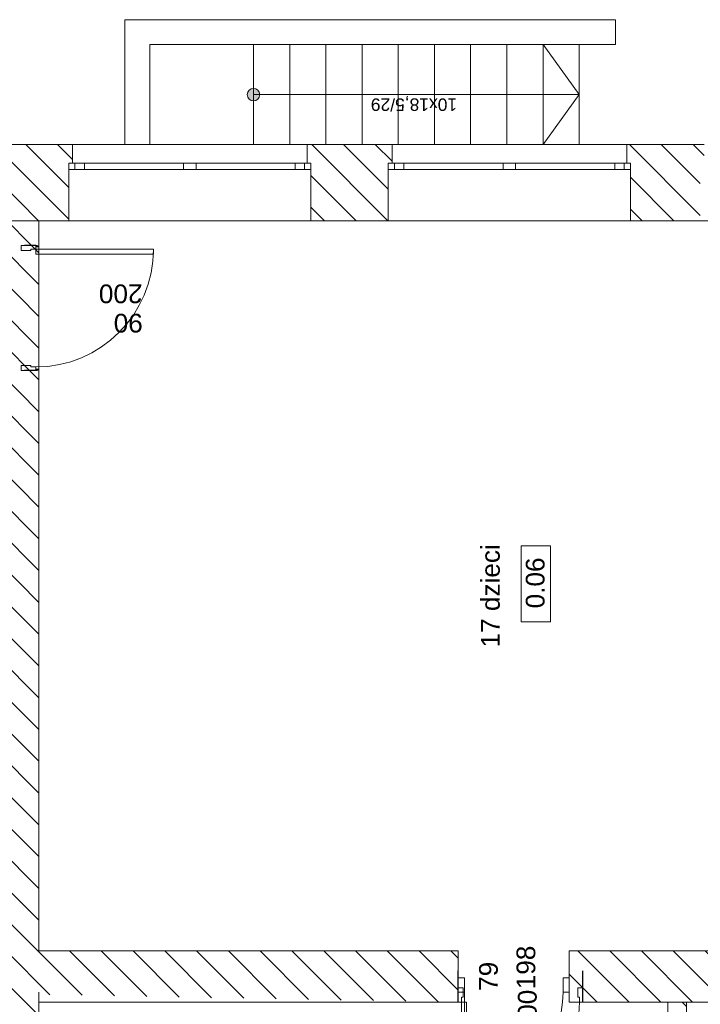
# Model space of a CAD drawing. Header units: millimetres. Extents: x -22315 to 39025, y -47720 to 770.
# Tile 16 of 28: x 14257 to 19710, y -30888 to -23000. Entities that reach past the tile are written whole.
import ezdxf

# ---------------------------------------------------------------- set-up
doc = ezdxf.new("R2010")
doc.units = ezdxf.units.MM
for name, color, linetype, lineweight in [('Nowe_220-A Ściany_Nr_pióra__27', 7, 'Continuous', 9), ('Nowe_830-G Teksty Etykiety_Nr_pióra__6', 7, 'Continuous', 9), ('Nowe_Drzwi ARCHICAD', 7, 'Continuous', 9), ('Nowe_Drzwi ARCHICAD_Nr_pióra__27', 7, 'Continuous', 9), ('Nowe_Drzwi ARCHICAD_Nr_pióra__3', 7, 'Continuous', 9), ('Nowe_Drzwi ARCHICAD_Nr_pióra__47', 7, 'Continuous', 9), ('Nowe_Drzwi ARCHICAD_Nr_pióra__6', 7, 'Continuous', 9), ('Nowe_Konstrukcja - Ściany zew', 7, 'Continuous', 9), ('Nowe_Konstrukcja - Ściany zew_Nr_pióra__27', 7, 'Continuous', 9), ('Nowe_Konstrukcja - Ściany zew_Nr_pióra__47', 7, 'Continuous', 9), ('poziom_1 (1)_4_2D - Ogólne_Nr_pióra__1_Nr_pióra__7', 7, 'Continuous', 9), ('poziom_1 (1)_4_2D - Ogólne_Nr_pióra__81_Nr_pióra__4', 7, 'Continuous', 9), ('poziom_1 (1)_4_Drzwi ArchiCAD_Nr_pióra__27_Nr_pióra__7', 7, 'Continuous', 9), ('poziom_1 (1)_4_Drzwi ArchiCAD_Nr_pióra__81_Nr_pióra__4', 7, 'Continuous', 9), ('poziom_1 (1)_4_Konstrukcja - Schody', 7, 'Continuous', 9), ('poziom_1 (1)_4_Konstrukcja - Schody_Nr_pióra__81_Nr_pióra__4', 7, 'Continuous', 9), ('poziom_1 (1)_4_Konstrukcja - Stropy_Nr_pióra__81_Nr_pióra__4', 7, 'Continuous', 9), ('poziom_1 (1)_4_Konstrukcja - Ściany zew_Nr_pióra__107_Nr_pióra__10', 7, 'Continuous', 9), ('poziom_1 (1)_4_Konstrukcja - Ściany zew_Nr_pióra__27_Nr_pióra__7', 7, 'Continuous', 9), ('poziom_1 (1)_4_Metryczki pomieszczeń ArchiCADa_Nr_pióra__6_Nr_pióra__5', 7, 'Continuous', 9), ('poziom_1 (1)_4_Okna ArchiCADa_Nr_pióra__101_Nr_pióra__252', 7, 'Continuous', 9), ('poziom_1 (1)_4_Okna ArchiCADa_Nr_pióra__27_Nr_pióra__7', 7, 'Continuous', 9), ('poziom_1 (1)_4_Okna ArchiCADa_Nr_pióra__81_Nr_pióra__4', 7, 'Continuous', 9), ('poziom_1 (1)_4_Znaczniki drzwi ArchiCADa_Nr_pióra__7_Nr_pióra__7', 7, 'Continuous', 9)]:
    doc.layers.add(name, color=color, linetype=linetype, lineweight=lineweight)
doc.styles.add('GENERATED_STYLE_1', font='arial.ttf')
doc.styles.add('GENERATED_STYLE_5', font='arial.ttf')
pattern_1 = [(135, (37205, -40790), (127.2792, 127.2792), [])]

# ---------------------------------------------------------------- blocks, each defined once
blk = doc.blocks.new('Drzwi 21_2')
at = {"layer": 'Nowe_Drzwi ARCHICAD_Nr_pióra__27', "color": 7, "linetype": 'Continuous', "lineweight": 25}
for p, q in [((-500, 0), (-500, -115)), ((-500, 0), (-500, -115)), ((500, 0), (500, -115)), ((500, 0), (500, -115)), ((-500, -115), (-500, -250)), ((500, -115), (500, -250))]:
    blk.add_line(p, q, dxfattribs=at)
at = {"layer": 'Nowe_Drzwi ARCHICAD_Nr_pióra__3', "color": 7, "linetype": 'Continuous', "lineweight": 13}
blk.add_arc((472, 0), 944, 90, 180, dxfattribs=at)
at = {"layer": 'Nowe_Drzwi ARCHICAD_Nr_pióra__6', "color": 7, "linetype": 'Continuous', "lineweight": 13}
for p, q in [((432, 0), (432, 944)), ((432, 944), (472, 944)), ((472, 944), (472, 0)), ((-472, 0), (-500, 0)), ((-500, 0), (-500, -115)), ((-472, -40), (-472, 0)), ((472, 0), (432, 0)), ((500, 0), (472, 0)), ((472, 0), (472, -40)), ((500, -115), (500, 0)), ((-460, -40), (-472, -40)), ((-460, -115), (-460, -40)), ((472, -40), (460, -40)), ((460, -40), (460, -115)), ((-500, -115), (-460, -115)), ((460, -115), (500, -115))]:
    blk.add_line(p, q, dxfattribs=at)
blk = doc.blocks.new('Drzwi 21_6')
at = {"layer": 'Nowe_Drzwi ARCHICAD_Nr_pióra__27', "color": 7, "linetype": 'Continuous', "lineweight": 25}
for p, q in [((-500, 0), (-500, -90)), ((-500, 0), (-500, -90)), ((500, 0), (500, -90)), ((500, 0), (500, -90))]:
    blk.add_line(p, q, dxfattribs=at)
at = {"layer": 'Nowe_Drzwi ARCHICAD_Nr_pióra__3', "color": 7, "linetype": 'Continuous', "lineweight": 13}
blk.add_arc((472, 0), 944, 90, 180, dxfattribs=at)
at = {"layer": 'Nowe_Drzwi ARCHICAD_Nr_pióra__47', "color": 7, "linetype": 'Continuous', "lineweight": 15}
for p, q in [((-500, 25), (-490, 25)), ((-490, 0), (-490, 25)), ((500, 25), (490, 25)), ((490, 0), (490, 25)), ((-500, -90), (-500, -105)), ((-500, -90), (-500, -105)), ((-500, -105), (-500, -115)), ((-500, -105), (-500, -115)), ((500, -90), (500, -105)), ((500, -90), (500, -105)), ((500, -105), (500, -115)), ((500, -105), (500, -115))]:
    blk.add_line(p, q, dxfattribs=at)
at = {"layer": 'Nowe_Drzwi ARCHICAD_Nr_pióra__6', "color": 7, "linetype": 'Continuous', "lineweight": 13}
for p, q in [((432, 0), (432, 944)), ((432, 944), (472, 944)), ((472, 944), (472, 0)), ((-472, 0), (-500, 0)), ((-500, 0), (-500, -115)), ((-472, -40), (-472, 0)), ((472, 0), (432, 0)), ((500, 0), (472, 0)), ((472, 0), (472, -40)), ((500, -115), (500, 0)), ((-460, -40), (-472, -40)), ((-460, -115), (-460, -40)), ((472, -40), (460, -40)), ((460, -40), (460, -115)), ((-500, -115), (-460, -115)), ((460, -115), (500, -115))]:
    blk.add_line(p, q, dxfattribs=at)

msp = doc.modelspace()

# ---------------------------------------------------------------- hatches: boundary and pattern name
at = {"layer": 'Nowe_Konstrukcja - Ściany zew', "linetype": 'ByBlock'}
for points in [[(14410, -24810), (14400, -24810), (14385, -24810), (14385, -24820), (14410, -24820)], [(14410, -25800), (14385, -25800), (14385, -25810), (14400, -25810), (14410, -25810)]]:
    msp.add_hatch(color=256, dxfattribs=at).paths.add_polyline_path(points)
at = {"layer": 'poziom_1 (1)_4_Konstrukcja - Schody', "linetype": 'ByBlock'}
msp.add_hatch(color=256, dxfattribs=at).paths.add_polyline_path([(16180, -23600), (16179.3, -23591.8), (16177.3, -23583.8), (16174, -23576.2), (16169.5, -23569.3), (16163.9, -23563.2), (16157.3, -23558.1), (16150.1, -23554.2), (16142.3, -23551.5), (16134.1, -23550.2), (16125.9, -23550.2), (16117.7, -23551.5), (16109.9, -23554.2), (16102.7, -23558.1), (16096.1, -23563.2), (16090.5, -23569.3), (16086, -23576.2), (16082.7, -23583.8), (16080.7, -23591.8), (16080, -23600), (16080.7, -23608.2), (16082.7, -23616.2), (16086, -23623.8), (16090.5, -23630.7), (16096.1, -23636.8), (16102.7, -23641.9), (16109.9, -23645.8), (16117.7, -23648.5), (16125.9, -23649.8), (16134.1, -23649.8), (16142.3, -23648.5), (16150.1, -23645.8), (16157.3, -23641.9), (16163.9, -23636.8), (16169.5, -23630.7), (16174, -23623.8), (16177.3, -23616.2), (16179.3, -23608.2)])
at = {"layer": 'poziom_1 (1)_4_Konstrukcja - Ściany zew_Nr_pióra__107_Nr_pióra__10', "linetype": 'ByBlock'}
h = msp.add_hatch(dxfattribs=at)
h.set_pattern_fill('BLOCZKI_CERAMICZNE_0004', color=256, angle=270, style=0, pattern_type=2)
h.set_pattern_definition(pattern_1)
h.paths.add_polyline_path([(14410, -30460), (14410, -24000), (13910, -24000), (13910, -30460)])
h = msp.add_hatch(dxfattribs=at)
h.set_pattern_fill('BLOCZKI_CERAMICZNE_0004', color=256, angle=270, style=0, pattern_type=2)
h.set_pattern_definition(pattern_1)
h.paths.add_polyline_path([(14410, -24610), (14650, -24610), (14650, -24150), (14680, -24150), (14680, -24000), (14410, -24000)])
h = msp.add_hatch(dxfattribs=at)
h.set_pattern_fill('BLOCZKI_CERAMICZNE_0004', color=256, angle=270, style=0, pattern_type=2)
h.set_pattern_definition(pattern_1)
h.paths.add_polyline_path([(17210, -24610), (17210, -24150), (17240, -24150), (17240, -24000), (16560, -24000), (16560, -24150), (16590, -24150), (16590, -24610)])
h = msp.add_hatch(dxfattribs=at)
h.set_pattern_fill('BLOCZKI_CERAMICZNE_0004', color=256, angle=270, style=0, pattern_type=2)
h.set_pattern_definition(pattern_1)
h.paths.add_polyline_path([(19150, -24610), (19710, -24610), (19710, -24150), (19740, -24150), (19740, -24000), (19120, -24000), (19120, -24150), (19150, -24150)])
h = msp.add_hatch(dxfattribs=at)
h.set_pattern_fill('BLOCZKI_CERAMICZNE_0004', color=256, angle=270, style=0, pattern_type=2)
h.set_pattern_definition(pattern_1)
h.paths.add_polyline_path([(13340, -30790), (17770, -30870), (17770, -30460), (13340, -30460)])
h = msp.add_hatch(dxfattribs=at)
h.set_pattern_fill('BLOCZKI_CERAMICZNE_0004', color=256, angle=270, style=0, pattern_type=2)
h.set_pattern_definition(pattern_1)
h.paths.add_polyline_path([(18660, -30870), (22980, -30870), (22980, -30460), (18660, -30460)])
h = msp.add_hatch(dxfattribs=at)
h.set_pattern_fill('BLOCZKI_CERAMICZNE_0004', color=256, angle=270, style=0, pattern_type=2)
h.set_pattern_definition(pattern_1)
h.paths.add_polyline_path([(14410, -31450), (14410, -30790), (13940, -30790), (13940, -31450)])
h = msp.add_hatch(dxfattribs=at)
h.set_pattern_fill('BLOCZKI_CERAMICZNE_0004', color=256, angle=270, style=0, pattern_type=2)
h.set_pattern_definition([(135, (29555, -37041.79), (127.2792, 127.2792), [])])
h.paths.add_polyline_path([(19600, -31660), (19600, -30870), (19450, -30870), (19450, -31660)])

# ---------------------------------------------------------------- linework, layer by layer
at = {"layer": 'Nowe_220-A Ściany_Nr_pióra__27', "linetype": 'ByBlock'}
for p, q in [((17770, -30755), (17770, -30620)), ((18770, -30755), (18770, -30620)), ((17770, -30870), (17770, -30755)), ((18770, -30870), (18770, -30755))]:
    msp.add_line(p, q, dxfattribs=at)
at = {"layer": 'Nowe_Konstrukcja - Ściany zew_Nr_pióra__27', "linetype": 'ByBlock'}
for p, q in [((14385, -24810), (14295, -24810)), ((14385, -25810), (14295, -25810))]:
    msp.add_line(p, q, dxfattribs=at)
at = {"layer": 'Nowe_Konstrukcja - Ściany zew_Nr_pióra__47', "linetype": 'ByBlock'}
for p, q in [((14280, -24810), (14270, -24810)), ((14295, -24810), (14280, -24810)), ((14385, -24810), (14385, -24820)), ((14400, -24810), (14385, -24810)), ((14385, -24820), (14410, -24820)), ((14410, -24810), (14410, -24820)), ((14280, -25810), (14270, -25810)), ((14295, -25810), (14280, -25810)), ((14385, -25800), (14410, -25800)), ((14385, -25810), (14385, -25800)), ((14400, -25810), (14385, -25810)), ((14410, -25810), (14410, -25800))]:
    msp.add_line(p, q, dxfattribs=at)
at = {"layer": 'poziom_1 (1)_4_2D - Ogólne_Nr_pióra__1_Nr_pióra__7', "linetype": 'ByBlock'}
msp.add_line((19600, -30870), (19600, -31660), dxfattribs=at)
at = {"layer": 'poziom_1 (1)_4_2D - Ogólne_Nr_pióra__81_Nr_pióra__4', "linetype": 'ByBlock', "flags": 128}
msp.add_lwpolyline([(19030, -23000), (19030, -23200), (15300, -23200), (15300, -24000), (15100, -24000), (15100, -23000)], close=True, dxfattribs=at)
at = {"layer": 'poziom_1 (1)_4_Drzwi ArchiCAD_Nr_pióra__27_Nr_pióra__7', "linetype": 'ByBlock'}
for p, q in [((17770, -30790), (17770, -30675)), ((18660, -30790), (18660, -30675))]:
    msp.add_line(p, q, dxfattribs=at)
at = {"layer": 'poziom_1 (1)_4_Drzwi ArchiCAD_Nr_pióra__81_Nr_pióra__4', "linetype": 'ByBlock'}
for p, q in [((17820, -30675), (17770, -30675)), ((17770, -30675), (17770, -30790)), ((17820, -30790), (17820, -30675)), ((18660, -30675), (18610, -30675)), ((18610, -30675), (18610, -30790)), ((18660, -30790), (18660, -30675)), ((17770, -30790), (17820, -30790)), ((17820, -30790), (17820, -31580)), ((18610, -30790), (18660, -30790))]:
    msp.add_line(p, q, dxfattribs=at)
msp.add_arc((17820, -30790), 790, 270, 0, dxfattribs=at)
at = {"layer": 'poziom_1 (1)_4_Konstrukcja - Schody_Nr_pióra__81_Nr_pióra__4', "linetype": 'ByBlock'}
for p, q in [((16130, -23200), (18740, -23200)), ((16130, -23200), (16130, -24000)), ((16130, -23200), (16130, -24000)), ((16420, -23200), (16420, -24000)), ((16710, -23200), (16710, -24000)), ((17000, -23200), (17000, -24000)), ((17290, -23200), (17290, -24000)), ((17580, -23200), (17580, -24000)), ((17870, -23200), (17870, -24000)), ((18160, -23200), (18160, -24000)), ((18450, -23200), (18450, -24000)), ((18740, -23600), (18450, -23200)), ((18740, -23200), (18740, -24000)), ((18740, -23200), (18740, -24000)), ((16130, -23600), (18740, -23600)), ((18740, -23600), (18450, -24000)), ((16130, -24000), (18740, -24000))]:
    msp.add_line(p, q, dxfattribs=at)
msp.add_circle((16130, -23600), 50, dxfattribs=at)
at = {"layer": 'poziom_1 (1)_4_Konstrukcja - Stropy_Nr_pióra__81_Nr_pióra__4', "linetype": 'ByBlock', "flags": 128}
msp.add_lwpolyline([(4990, -40180), (4990, -34220), (5100, -34220), (5100, -30460), (2280, -30460), (2280, -24610), (22520, -24610), (22520, -29190), (23090, -29190), (30970, -29190), (30970, -30455), (30970, -30855), (33175, -30855), (33175, -34220), (36595, -34220), (36595, -40180)], close=True, dxfattribs=at)
at = {"layer": 'poziom_1 (1)_4_Konstrukcja - Ściany zew_Nr_pióra__27_Nr_pióra__7', "linetype": 'ByBlock'}
for p, q in [((14680, -24000), (14680, -24150)), ((16560, -24000), (16560, -24150)), ((17240, -24000), (17240, -24150)), ((19120, -24000), (19120, -24150)), ((14680, -24150), (14650, -24150)), ((14650, -24150), (14650, -24200)), ((14650, -24200), (14650, -24610)), ((16560, -24150), (16590, -24150)), ((16590, -24150), (16590, -24200)), ((16590, -24200), (16590, -24610)), ((17240, -24150), (17210, -24150)), ((17210, -24150), (17210, -24200)), ((17210, -24200), (17210, -24610)), ((19120, -24150), (19150, -24150)), ((19150, -24150), (19150, -24200)), ((19150, -24200), (19150, -24610)), ((17770, -30675), (17770, -30460)), ((18660, -30675), (18660, -30460)), ((17770, -30870), (17770, -30675)), ((18660, -30870), (18660, -30675))]:
    msp.add_line(p, q, dxfattribs=at)
at = {"layer": 'poziom_1 (1)_4_Konstrukcja - Ściany zew_Nr_pióra__27_Nr_pióra__7', "linetype": 'ByBlock', "flags": 128}
for points in [[(14410, -24000), (13910, -24000)], [(14680, -24000), (14410, -24000)], [(17240, -24000), (16560, -24000)], [(19740, -24000), (19120, -24000)], [(14410, -24610), (14650, -24610)], [(14410, -30460), (14410, -24610)], [(16590, -24610), (17210, -24610)], [(19150, -24610), (19710, -24610)], [(17770, -30460), (14410, -30460)], [(21450, -30460), (18660, -30460)], [(14410, -31450), (14410, -30790)], [(14410, -30870), (17770, -30870)], [(18660, -30870), (22980, -30870)], [(19450, -31660), (19450, -30870)], [(19600, -31660), (19600, -30870)]]:
    msp.add_lwpolyline(points, dxfattribs=at)
at = {"layer": 'poziom_1 (1)_4_Metryczki pomieszczeń ArchiCADa_Nr_pióra__6_Nr_pióra__5', "linetype": 'ByBlock'}
for p, q in [((18274.6, -27824.5), (18274.6, -27214.5)), ((18274.6, -27214.5), (18510.3, -27214.5)), ((18510.3, -27214.5), (18510.3, -27824.5)), ((18510.3, -27824.5), (18274.6, -27824.5))]:
    msp.add_line(p, q, dxfattribs=at)
at = {"layer": 'poziom_1 (1)_4_Okna ArchiCADa_Nr_pióra__101_Nr_pióra__252', "linetype": 'ByBlock'}
for p, q in [((14650, -24150), (14775, -24150)), ((14775, -24200), (14650, -24200)), ((14775, -24150), (14775, -24200)), ((15570, -24200), (15570, -24150)), ((15570, -24150), (15620, -24150)), ((15620, -24200), (15570, -24200)), ((15620, -24150), (15670, -24150)), ((15670, -24200), (15620, -24200)), ((15670, -24150), (15670, -24200)), ((16465, -24200), (16465, -24150)), ((16465, -24150), (16590, -24150)), ((16590, -24200), (16465, -24200)), ((17210, -24150), (17335, -24150)), ((17335, -24200), (17210, -24200)), ((17335, -24150), (17335, -24200)), ((18130, -24200), (18130, -24150)), ((18130, -24150), (18180, -24150)), ((18180, -24200), (18130, -24200)), ((18180, -24150), (18230, -24150)), ((18230, -24200), (18180, -24200)), ((18230, -24150), (18230, -24200)), ((19025, -24200), (19025, -24150)), ((19025, -24150), (19150, -24150)), ((19150, -24200), (19025, -24200))]:
    msp.add_line(p, q, dxfattribs=at)
at = {"layer": 'poziom_1 (1)_4_Okna ArchiCADa_Nr_pióra__27_Nr_pióra__7', "linetype": 'ByBlock'}
for p, q in [((14650, -24150), (14650, -24200)), ((14680, -24150), (14650, -24150)), ((16560, -24150), (16590, -24150)), ((16590, -24150), (16590, -24200)), ((17210, -24150), (17210, -24200)), ((17240, -24150), (17210, -24150)), ((19120, -24150), (19150, -24150)), ((19150, -24150), (19150, -24200))]:
    msp.add_line(p, q, dxfattribs=at)
at = {"layer": 'poziom_1 (1)_4_Okna ArchiCADa_Nr_pióra__81_Nr_pióra__4', "linetype": 'ByBlock'}
for p, q in [((16560, -24000), (14680, -24000)), ((19120, -24000), (17240, -24000)), ((14700, -24150), (14700, -24200)), ((14775, -24150), (15570, -24150)), ((15570, -24200), (14775, -24200)), ((15670, -24150), (16465, -24150)), ((16465, -24200), (15670, -24200)), ((16540, -24150), (16540, -24200)), ((17260, -24150), (17260, -24200)), ((17335, -24150), (18130, -24150)), ((18130, -24200), (17335, -24200)), ((18230, -24150), (19025, -24150)), ((19025, -24200), (18230, -24200)), ((19100, -24150), (19100, -24200)), ((16590, -24610), (14650, -24610)), ((19150, -24610), (17210, -24610))]:
    msp.add_line(p, q, dxfattribs=at)

# ---------------------------------------------------------------- block references
at = {"layer": 'Nowe_Drzwi ARCHICAD', "linetype": 'ByBlock', "xscale": -1, "zscale": 1000, "rotation": 270}
msp.add_blockref('Drzwi 21_6', (14385, -25310), dxfattribs=at)
at = {"layer": 'Nowe_Drzwi ARCHICAD', "linetype": 'ByBlock', "zscale": 1000, "rotation": 180}
msp.add_blockref('Drzwi 21_2', (18270, -30870), dxfattribs=at)

# ---------------------------------------------------------------- texts
at = {"layer": 'Nowe_830-G Teksty Etykiety_Nr_pióra__6', "linetype": 'ByBlock', "style": 'GENERATED_STYLE_5'}
for s, rotation, p in [('200', 180, (15240.9, -25120.8)), ('90', 180, (15243.4, -25355.8)), ('17 dzieci', 90, (18103.2, -28028.8)), ('200', 90, (18398.9, -31120.4))]:
    msp.add_text(s, height=150, rotation=rotation, dxfattribs=at).set_placement(p)
at = {"layer": 'poziom_1 (1)_4_Konstrukcja - Schody_Nr_pióra__81_Nr_pióra__4', "linetype": 'ByBlock', "insert": (17761.6, -23671.5), "char_height": 100, "attachment_point": 4, "rotation": 180, "style": 'GENERATED_STYLE_1'}
msp.add_mtext('\\A1;10x18,5/29', dxfattribs=at)
at = {"layer": 'poziom_1 (1)_4_Metryczki pomieszczeń ArchiCADa_Nr_pióra__6_Nr_pióra__5', "linetype": 'ByBlock', "insert": (18311.9, -27715.8), "char_height": 150, "attachment_point": 1, "rotation": 90, "style": 'GENERATED_STYLE_1'}
msp.add_mtext('\\A1;0.06', dxfattribs=at)
at = {"layer": 'poziom_1 (1)_4_Znaczniki drzwi ArchiCADa_Nr_pióra__7_Nr_pióra__7', "linetype": 'ByBlock', "char_height": 150, "attachment_point": 7, "rotation": 90, "style": 'GENERATED_STYLE_1'}
for s, insert in [('\\A1;198', (18389.7, -30767.2)), ('\\A1;79', (18089.7, -30780.1))]:
    msp.add_mtext(s, dxfattribs=dict(at, insert=insert))

doc.saveas('drawing.dxf')
